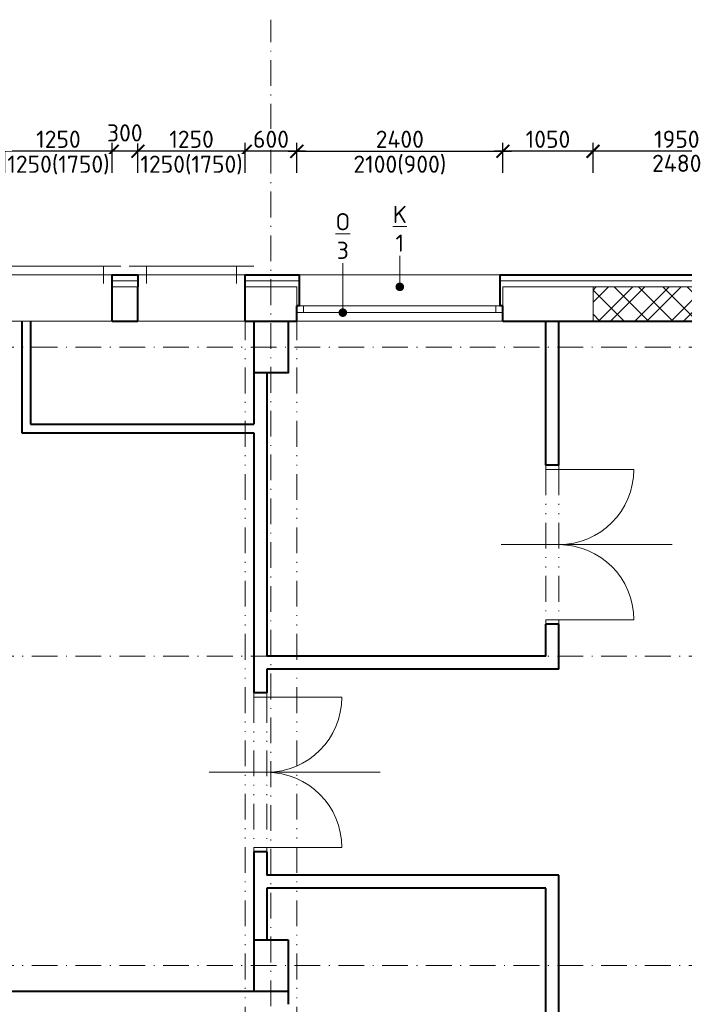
# Model space of a CAD drawing. Header units: metres. Extents: x -115250 to 1551995, y -140807 to 374743.
# Tile 126 of 205: x 45721 to 53460, y 152231 to 163691. Entities that reach past the tile are written whole.
import ezdxf
from ezdxf import colors
from ezdxf.entities.mleader import LeaderData, LeaderLine
from ezdxf.math import Vec2, Vec3

# ---------------------------------------------------------------- set-up
doc = ezdxf.new("R2010")
doc.units = ezdxf.units.M
doc.header["$LTSCALE"] = 100
doc.header["$PDMODE"] = 3
doc.header["$PDSIZE"] = 150
doc.linetypes.add('0102aČERCHOVANÁ', pattern=[5.1, 3, -1, 0.1, -1])
doc.linetypes.add('0103aDVOJČERCHOVANÁ', pattern=[6.2, 3, -1, 0.1, -1, 0.1, -1])
doc.layers.get('Defpoints').update_dxf_attribs({"lineweight": 9})
for name, color, linetype, lineweight in [('010-izolace EPS', 12, '0109IZOLACEEPS', 9), ('010-kota', 3, 'Continuous', 9), ('010-okno', 10, 'Continuous', 15), ('010-okno bublina', 12, 'Continuous', 9), ('010-popis', 16, 'Continuous', 9), ('010-tenka', 10, 'Continuous', 15), ('010-tlusta', 10, 'Continuous', 40), ('012-klempirske popis', 16, 'Continuous', 9), ('910-dvere', 7, 'Continuous', 15), ('910-osa', 8, '0102aČERCHOVANÁ', 9), ('910-tenka', 4, 'Continuous', 15), ('910-tenka nad', 4, '0103aDVOJČERCHOVANÁ', 15), ('910-tlusta', 6, 'Continuous', 40)]:
    doc.layers.add(name, color=color, linetype=linetype, lineweight=lineweight)
doc.styles.add('ISOCPEUR', font='isocpeur.ttf')
doc.linetypes.add('0109IZOLACEEPS', pattern='A,1e-05,[2,atsunami.shx,S=0.4871,R=0,X=0,Y=0],-0.9742,[2,atsunami.shx,S=0.4871,R=180,X=0,Y=0],-1e-05', length=0.97422)
doc.dimstyles.new('TSUNAMI_100', dxfattribs={"dimscale": 100, "dimtxt": 2, "dimasz": 1.5, "dimexe": 1, "dimexo": 2, "dimgap": 0.4, "dimtad": 1, "dimdec": 0, "dimrnd": 5, "dimzin": 0, "dimtxsty": 'ISOCPEUR', "dimblk1": 'ARCHTICK', "dimblk2": 'ARCHTICK', "dimsah": 1, "dimcen": 0.09, "dimdle": 1, "dimclrd": 256, "dimclre": 256, "dimclrt": 256, "dimadec": 0, "dimazin": 0, "dimtfac": 1, "dimtdec": 0, "dimtix": 1, "dimtmove": 1, "dimatfit": 3, "dimfxlon": 1, "dimtfill": 1, "dimtolj": 1, "dimtzin": 0, "dimarcsym": 0})

# ---------------------------------------------------------------- blocks, each defined once
blk = doc.blocks.new('_ARCHTICK')
at = {"color": 0, "linetype": 'ByBlock', "const_width": 0.15}
blk.add_lwpolyline([(-0.5, -0.5), (0.5, 0.5)], dxfattribs=at)
blk = doc.blocks.new('*D628')
at = {"layer": '010-kota', "lineweight": -2, "transparency": 16777216}
for p, q in [((48847, 162159), (51447, 162159)), ((48947, 161909), (48947, 162259)), ((51347, 161909), (51347, 162259))]:
    blk.add_line(p, q, dxfattribs=at)
at = {"layer": 'Defpoints', "color": 0, "transparency": 16777216}
for p in [(51347, 162159), (48947, 160581), (51347, 160581)]:
    blk.add_point(p, dxfattribs=at)
at = {"layer": '010-kota', "lineweight": -2, "transparency": 16777216, "xscale": 150, "yscale": 150, "zscale": 150, "rotation": 180}
blk.add_blockref('_ARCHTICK', (48947, 162159), dxfattribs=at)
at = {"layer": '010-kota', "lineweight": -2, "transparency": 16777216, "xscale": 150, "yscale": 150, "zscale": 150}
blk.add_blockref('_ARCHTICK', (51347, 162159), dxfattribs=at)
at = {"layer": '010-kota', "transparency": 16777216, "insert": (50147, 162299), "char_height": 200, "attachment_point": 5, "style": 'ISOCPEUR', "bg_fill": 3, "box_fill_scale": 1.1, "bg_fill_color": 256, "bg_fill_true_color": 13158600, "bg_fill_transparency": 0}
blk.add_mtext('\\A1;2400', dxfattribs=at)
at = {"layer": '010-kota', "transparency": 16777216, "insert": (50147, 161999), "char_height": 200, "attachment_point": 5, "style": 'ISOCPEUR', "bg_fill": 3, "box_fill_scale": 1.1, "bg_fill_color": 256, "bg_fill_true_color": 13158600, "bg_fill_transparency": 0}
blk.add_mtext('\\A1;2100(900)', dxfattribs=at)
blk = doc.blocks.new('*D670')
at = {"layer": '010-kota', "lineweight": -2, "transparency": 16777216}
for p, q in [((54447, 162159), (52297, 162159)), ((52397, 161909), (52397, 162259)), ((54347, 161909), (54347, 162259))]:
    blk.add_line(p, q, dxfattribs=at)
at = {"layer": 'Defpoints', "color": 0, "transparency": 16777216}
for p in [(52397, 162159), (52397, 160581), (54347, 160581)]:
    blk.add_point(p, dxfattribs=at)
at = {"layer": '010-kota', "lineweight": -2, "transparency": 16777216, "xscale": 150, "yscale": 150, "zscale": 150, "rotation": 180}
blk.add_blockref('_ARCHTICK', (52397, 162159), dxfattribs=at)
at = {"layer": '010-kota', "lineweight": -2, "transparency": 16777216, "xscale": 150, "yscale": 150, "zscale": 150}
blk.add_blockref('_ARCHTICK', (54347, 162159), dxfattribs=at)
at = {"layer": '010-kota', "transparency": 16777216, "insert": (53372, 162299), "char_height": 200, "attachment_point": 5, "style": 'ISOCPEUR', "bg_fill": 3, "box_fill_scale": 1.1, "bg_fill_color": 256, "bg_fill_true_color": 13158600, "bg_fill_transparency": 0}
blk.add_mtext('\\A1;1950', dxfattribs=at)
at = {"layer": '010-kota', "transparency": 16777216, "insert": (53372, 162019), "char_height": 200, "attachment_point": 5, "style": 'ISOCPEUR', "bg_fill": 3, "box_fill_scale": 1.1, "bg_fill_color": 256, "bg_fill_true_color": 13158600, "bg_fill_transparency": 0}
blk.add_mtext('\\A1;2480', dxfattribs=at)
blk = doc.blocks.new('*D671')
at = {"layer": '010-kota', "lineweight": -2, "transparency": 16777216}
for p, q in [((52497, 162159), (51247, 162159)), ((51347, 161909), (51347, 162259)), ((52397, 161909), (52397, 162259))]:
    blk.add_line(p, q, dxfattribs=at)
at = {"layer": 'Defpoints', "color": 0, "transparency": 16777216}
for p in [(51347, 162159), (51347, 160581), (52397, 160581)]:
    blk.add_point(p, dxfattribs=at)
at = {"layer": '010-kota', "lineweight": -2, "transparency": 16777216, "xscale": 150, "yscale": 150, "zscale": 150, "rotation": 180}
blk.add_blockref('_ARCHTICK', (51347, 162159), dxfattribs=at)
at = {"layer": '010-kota', "lineweight": -2, "transparency": 16777216, "xscale": 150, "yscale": 150, "zscale": 150}
blk.add_blockref('_ARCHTICK', (52397, 162159), dxfattribs=at)
at = {"layer": '010-kota', "transparency": 16777216, "insert": (51872, 162299), "char_height": 200, "attachment_point": 5, "style": 'ISOCPEUR', "bg_fill": 3, "box_fill_scale": 1.1, "bg_fill_color": 256, "bg_fill_true_color": 13158600, "bg_fill_transparency": 0}
blk.add_mtext('\\A1;1050', dxfattribs=at)
blk = doc.blocks.new('*D672')
at = {"layer": '010-kota', "lineweight": -2, "transparency": 16777216}
for p, q in [((49047, 162159), (48247, 162159)), ((48347, 161909), (48347, 162259)), ((48947, 161909), (48947, 162259))]:
    blk.add_line(p, q, dxfattribs=at)
at = {"layer": 'Defpoints', "color": 0, "transparency": 16777216}
for p in [(48347, 160581), (48947, 160581)]:
    blk.add_point(p, dxfattribs=at)
at = {"layer": '010-kota', "lineweight": -2, "transparency": 16777216, "xscale": 150, "yscale": 150, "zscale": 150, "rotation": 180}
blk.add_blockref('_ARCHTICK', (48347, 162159), dxfattribs=at)
at = {"layer": '010-kota', "lineweight": -2, "transparency": 16777216, "xscale": 150, "yscale": 150, "zscale": 150}
blk.add_blockref('_ARCHTICK', (48947, 162159), dxfattribs=at)
at = {"layer": '010-kota', "transparency": 16777216, "insert": (48647, 162299), "char_height": 200, "attachment_point": 5, "style": 'ISOCPEUR', "bg_fill": 3, "box_fill_scale": 1.1, "bg_fill_color": 256, "bg_fill_true_color": 13158600, "bg_fill_transparency": 0}
blk.add_mtext('\\A1;600', dxfattribs=at)
at = {"layer": 'Defpoints', "color": 0, "transparency": 16777216}
blk.add_point((48347, 162159), dxfattribs=at)
blk = doc.blocks.new('*D673')
at = {"layer": '010-kota', "lineweight": -2, "transparency": 16777216}
for p, q in [((48447, 162159), (46997, 162159)), ((47097, 161909), (47097, 162259)), ((48347, 161909), (48347, 162259))]:
    blk.add_line(p, q, dxfattribs=at)
at = {"layer": 'Defpoints', "color": 0, "transparency": 16777216}
for p in [(47097, 160581), (48347, 160581)]:
    blk.add_point(p, dxfattribs=at)
at = {"layer": '010-kota', "lineweight": -2, "transparency": 16777216, "xscale": 150, "yscale": 150, "zscale": 150, "rotation": 180}
blk.add_blockref('_ARCHTICK', (47097, 162159), dxfattribs=at)
at = {"layer": '010-kota', "lineweight": -2, "transparency": 16777216, "xscale": 150, "yscale": 150, "zscale": 150}
blk.add_blockref('_ARCHTICK', (48347, 162159), dxfattribs=at)
at = {"layer": '010-kota', "transparency": 16777216, "insert": (47722, 162299), "char_height": 200, "attachment_point": 5, "style": 'ISOCPEUR', "bg_fill": 3, "box_fill_scale": 1.1, "bg_fill_color": 256, "bg_fill_true_color": 13158600, "bg_fill_transparency": 0}
blk.add_mtext('\\A1;1250', dxfattribs=at)
at = {"layer": '010-kota', "transparency": 16777216, "insert": (47722, 161999), "char_height": 200, "attachment_point": 5, "style": 'ISOCPEUR', "bg_fill": 3, "box_fill_scale": 1.1, "bg_fill_color": 256, "bg_fill_true_color": 13158600, "bg_fill_transparency": 0}
blk.add_mtext('\\A1;1250(1750)', dxfattribs=at)
at = {"layer": 'Defpoints', "color": 0, "transparency": 16777216}
blk.add_point((47097, 162159), dxfattribs=at)
blk = doc.blocks.new('*D674')
at = {"layer": '010-kota', "lineweight": -2, "transparency": 16777216}
for p, q in [((47197, 162159), (46697, 162159)), ((46797, 161909), (46797, 162259)), ((47097, 161909), (47097, 162259))]:
    blk.add_line(p, q, dxfattribs=at)
at = {"layer": 'Defpoints', "color": 0, "transparency": 16777216}
for p in [(46797, 162159), (46797, 160581), (47097, 160581)]:
    blk.add_point(p, dxfattribs=at)
at = {"layer": '010-kota', "transparency": 16777216, "insert": (46945, 162373), "char_height": 200, "attachment_point": 5, "style": 'ISOCPEUR', "bg_fill": 3, "box_fill_scale": 1.1, "bg_fill_color": 256, "bg_fill_true_color": 13158600, "bg_fill_transparency": 0}
blk.add_mtext('\\A1;300', dxfattribs=at)
at = {"layer": '010-kota', "lineweight": -2, "transparency": 16777216, "xscale": 150, "yscale": 150, "zscale": 150, "rotation": 180}
blk.add_blockref('_ARCHTICK', (46797, 162159), dxfattribs=at)
at = {"layer": '010-kota', "lineweight": -2, "transparency": 16777216, "xscale": 150, "yscale": 150, "zscale": 150}
blk.add_blockref('_ARCHTICK', (47097, 162159), dxfattribs=at)
blk = doc.blocks.new('*D675')
at = {"layer": '010-kota', "lineweight": -2, "transparency": 16777216}
for p, q in [((46897, 162159), (45447, 162159)), ((45547, 161909), (45547, 162259)), ((46797, 161909), (46797, 162259))]:
    blk.add_line(p, q, dxfattribs=at)
at = {"layer": 'Defpoints', "color": 0, "transparency": 16777216}
for p in [(45547, 160581), (46797, 160581)]:
    blk.add_point(p, dxfattribs=at)
at = {"layer": '010-kota', "lineweight": -2, "transparency": 16777216, "xscale": 150, "yscale": 150, "zscale": 150, "rotation": 180}
blk.add_blockref('_ARCHTICK', (45547, 162159), dxfattribs=at)
at = {"layer": '010-kota', "lineweight": -2, "transparency": 16777216, "xscale": 150, "yscale": 150, "zscale": 150}
blk.add_blockref('_ARCHTICK', (46797, 162159), dxfattribs=at)
at = {"layer": '010-kota', "transparency": 16777216, "insert": (46172, 162299), "char_height": 200, "attachment_point": 5, "style": 'ISOCPEUR', "bg_fill": 3, "box_fill_scale": 1.1, "bg_fill_color": 256, "bg_fill_true_color": 13158600, "bg_fill_transparency": 0}
blk.add_mtext('\\A1;1250', dxfattribs=at)
at = {"layer": '010-kota', "transparency": 16777216, "insert": (46172, 161999), "char_height": 200, "attachment_point": 5, "style": 'ISOCPEUR', "bg_fill": 3, "box_fill_scale": 1.1, "bg_fill_color": 256, "bg_fill_true_color": 13158600, "bg_fill_transparency": 0}
blk.add_mtext('\\A1;1250(1750)', dxfattribs=at)
at = {"layer": 'Defpoints', "color": 0, "transparency": 16777216}
blk.add_point((45547, 162159), dxfattribs=at)
blk = doc.blocks.new('_Dot')
at = {"color": 0, "linetype": 'ByBlock', "lineweight": -2}
blk.add_line((-0.5, 0), (-1, 0), dxfattribs=at)
at = {"color": 0, "linetype": 'ByBlock', "const_width": 0.5}
blk.add_lwpolyline([(-0.25, 0, 1), (0.25, 0, 1)], format="xyb", close=True, dxfattribs=at)

msp = doc.modelspace()

# ---------------------------------------------------------------- linework, layer by layer
at = {"layer": '010-okno'}
for p, q in [((48946.7, 160361.2), (51346.7, 160361.2)), ((49026.7, 160361.2), (49026.7, 160281.2)), ((51266.7, 160361.2), (51266.7, 160281.2)), ((48946.7, 160281.2), (51346.7, 160281.2))]:
    msp.add_line(p, q, dxfattribs=at)
at = {"layer": '010-tlusta'}
msp.add_line((52397, 160181.2), (54347, 160181.2), dxfattribs=at)
at = {"layer": '910-dvere'}
for p, q in [((51847, 158456.2), (51847, 158506.2)), ((51997, 158506.2), (51997, 158456.2)), ((52872, 158456.2), (51847, 158456.2)), ((53317.9, 157581.2), (51326.5, 157581.2)), ((52872, 156706.2), (51847, 156706.2)), ((51847, 156706.2), (51847, 156656.2)), ((51997, 156706.2), (51997, 156656.2)), ((48447, 155806.2), (48447, 155856.2)), ((48597, 155856.2), (48597, 155806.2)), ((49472, 155806.2), (48447, 155806.2)), ((49917.9, 154931.2), (47926.5, 154931.2)), ((49472, 154056.2), (48447, 154056.2)), ((48447, 154056.2), (48447, 154006.2)), ((48597, 154056.2), (48597, 154006.2))]:
    msp.add_line(p, q, dxfattribs=at)
for centre, start, end in [((51997, 158456.2), 270, 0), ((51997, 156706.2), 0, 90), ((48597, 155806.2), 270, 0), ((48597, 154056.2), 0, 90)]:
    msp.add_arc(centre, 875, start, end, dxfattribs=at)
at = {"layer": '910-osa'}
for p, q in [((48647, 142009.5), (48647, 163690.5)), ((40251.5, 159881.2), (114312.1, 159881.2)), ((40251.5, 156281.2), (114312.1, 156281.2)), ((40251.5, 152681.2), (114312.1, 152681.2))]:
    msp.add_line(p, q, dxfattribs=at)
at = {"layer": '910-tenka'}
for p, q in [((46797, 160581.2), (47097, 160581.2)), ((48347, 160581.2), (48947, 160581.2)), ((51347, 160581.2), (52397, 160581.2)), ((52397, 160181.2), (52397, 160581.2)), ((45547, 160181.2), (46797, 160181.2)), ((47097, 160181.2), (48347, 160181.2)), ((48947, 160181.2), (51347, 160181.2))]:
    msp.add_line(p, q, dxfattribs=at)
at = {"layer": '910-tenka nad', "linetype": '0103aDVOJČERCHOVANÁ'}
for p, q in [((48347, 145081.2), (48347, 160181.2)), ((48947, 145081.2), (48947, 160181.2)), ((51847, 158456.2), (51847, 156706.2)), ((51997, 158456.2), (51997, 156706.2)), ((48447, 155806.2), (48447, 154056.2)), ((48597, 155806.2), (48597, 154056.2))]:
    msp.add_line(p, q, dxfattribs=at)
at = {"layer": '910-tlusta'}
for p, q in [((46797, 160181.2), (46797, 160581.2)), ((47097, 160181.2), (47097, 160581.2)), ((48347, 160181.2), (48347, 160581.2)), ((48947, 160181.2), (48947, 160361.2)), ((51347, 160181.2), (51347, 160361.2)), ((45747, 160181.2), (45747, 158881.2)), ((45847, 160181.2), (45847, 158981.2)), ((46797, 160181.2), (47097, 160181.2)), ((48347, 160181.2), (48947, 160181.2)), ((48447, 160181.2), (48447, 158981.2)), ((51347, 160181.2), (52397, 160181.2)), ((51847, 158506.2), (51847, 160181.2)), ((51997, 158506.2), (51997, 160181.2)), ((48597, 159581.2), (48597, 156281.2)), ((45847, 158981.2), (48447, 158981.2)), ((45747, 158881.2), (48447, 158881.2)), ((48447, 158881.2), (48447, 155856.2)), ((51997, 158506.2), (51847, 158506.2)), ((51847, 156282.4), (51847, 156656.2)), ((51997, 156656.2), (51847, 156656.2)), ((51997, 156132.4), (51997, 156656.2)), ((51847, 156282.4), (48597, 156282.4)), ((48597, 156132.4), (48597, 155856.2)), ((51997, 156132.4), (48597, 156132.4)), ((48597, 155856.2), (48447, 155856.2)), ((48447, 154006.2), (48447, 152381.2)), ((48597, 154006.2), (48447, 154006.2)), ((48597, 154006.2), (48597, 153732.4)), ((51997, 153732.4), (48597, 153732.4)), ((51997, 152015.4), (51997, 153732.4)), ((48597, 153582.4), (48597, 152981.2)), ((51847, 153582.4), (48597, 153582.4)), ((51847, 152015.4), (51847, 153582.4)), ((48847, 152981.2), (48847, 152231.2)), ((48847, 152381.2), (42447, 152381.2))]:
    msp.add_line(p, q, dxfattribs=at)
for points in [[(48847, 160181.2), (48847, 159581.2), (48447, 159581.2)], [(48447, 152981.2), (48847, 152981.2)]]:
    msp.add_lwpolyline(points, dxfattribs=at)

# ---------------------------------------------------------------- next in the draw order: dimensions: what is measured, and where the dimension line sits
at = {"layer": '010-kota'}
for base, p1, p2, text, picture, middle in [((51347, 162159.3), (48947, 160581.2), (51347, 160581.2), '<>\\X2100(900)', '*D628', (50147, 162159.3)), ((52397, 162159.3), (54347, 160581.2), (52397, 160581.2), '<>\\X2480', '*D670', (53372, 162159.3))]:
    dim = msp.add_linear_dim(base=base, p1=p1, p2=p2, text=text, dimstyle='TSUNAMI_100', dxfattribs=at)
    dim.commit()
    dim.dimension.update_dxf_attribs({"geometry": picture, "text_midpoint": middle})

# ---------------------------------------------------------------- next in the draw order: dimensions: what is measured, and where the dimension line sits
for base, p1, p2, picture, middle in [((48347, 162159.3), (48947, 160581.2), (48347, 160581.2), '*D672', (48647, 162299.3)), ((51347, 162159.3), (52397, 160581.2), (51347, 160581.2), '*D671', (51872, 162299.3))]:
    dim = msp.add_linear_dim(base=base, p1=p1, p2=p2, dimstyle='TSUNAMI_100', dxfattribs=at)
    dim.commit()
    dim.dimension.update_dxf_attribs({"geometry": picture, "text_midpoint": middle})

# ---------------------------------------------------------------- next in the draw order: leaders
at = {"layer": '010-okno bublina'}
ml = msp.add_multileader_mtext('Standard', dxfattribs=at)
ml.set_content('{\\LO\\P}3', color=256, style='ISOCPEUR')
ml.set_leader_properties(color=256, linetype='ByLayer', lineweight=-1)
ml.set_arrow_properties(name='DOT')
ml.build(insert=Vec2(0, 0))
ml.multileader.update_dxf_attribs({"has_text_frame": 1, "text_attachment_direction": 1, "text_left_attachment_type": 2, "text_right_attachment_type": 2, "dogleg_length": 0.0018, "arrow_head_size": 100, "scale": 200})
ctx = ml.context
ctx.base_point, ctx.scale, ctx.char_height, ctx.arrow_head_size, ctx.landing_gap_size, ctx.plane_origin = Vec3(49483.4, 160856.1), 200, 200, 100, 50, Vec3(51916.8, 159881.4)
ctx.left_attachment, ctx.right_attachment, ctx.text_align_type = 2, 2, 1
notes = []
notes.append((ctx, [(0, (1, 1, 0), (49483.4, 160856.1), (1, 0), 0, [(0, [(49483.4, 160281.2)], 0, [])])]))
ctx.mtext.insert, ctx.mtext.alignment, ctx.mtext.flow_direction = Vec3(49483.4, 161439.4), 2, 5
at = {"layer": '012-klempirske popis'}
ml = msp.add_multileader_mtext('Standard', dxfattribs=at)
ml.set_content('{\\LK\\P}1', color=256, style='ISOCPEUR')
ml.set_leader_properties(color=256, linetype='ByLayer', lineweight=-1)
ml.set_arrow_properties(name='DOT')
ml.build(insert=Vec2(0, 0))
ml.multileader.update_dxf_attribs({"has_text_frame": 1, "text_attachment_direction": 1, "text_left_attachment_type": 2, "text_right_attachment_type": 2, "dogleg_length": 0.0018, "arrow_head_size": 100, "scale": 200})
ctx = ml.context
ctx.base_point, ctx.scale, ctx.char_height, ctx.arrow_head_size, ctx.landing_gap_size, ctx.plane_origin = Vec3(50146.7, 160940.5), 200, 200, 100, 50, Vec3(52580.2, 159781.4)
ctx.left_attachment, ctx.right_attachment, ctx.text_align_type = 2, 2, 1
notes.append((ctx, [(0, (1, 1, 0), (50146.7, 160940.5), (1, 0), 0, [(0, [(50146.7, 160581.2)], 0, [])])]))
ctx.mtext.insert, ctx.mtext.alignment, ctx.mtext.flow_direction = Vec3(50146.7, 161523.9), 2, 5
for ctx, leaders in notes:
    for number, flags, end, landing, length, lines in leaders:
        leader = LeaderData()
        leader.index, (leader.has_last_leader_line, leader.has_dogleg_vector, leader.attachment_direction) = number, flags
        leader.last_leader_point, leader.dogleg_vector, leader.dogleg_length = Vec3(end), Vec3(landing), length
        for number, points, colour, breaks in lines:
            line = LeaderLine()
            line.index, line.vertices, line.color, line.breaks = number, Vec3.list(points), colors.encode_raw_color(colour), breaks
            leader.lines.append(line)
        ctx.leaders.append(leader)

# ---------------------------------------------------------------- next in the draw order: hatches: boundary and pattern name
at = {"layer": '010-popis', "transparency": 33554687}
h = msp.add_hatch(dxfattribs=at)
h.set_pattern_fill('ZDIVO-STR_PEV', color=256, scale=100)
h.set_pattern_definition([(45, (-35849.4, 86721.94), (-212.132, 212.132), []), (45, (-35707.97, 86721.94), (-212.132, 212.132), []), (135, (-35849.4, 86721.94), (-141.42136, -141.42136), [])])
h.paths.add_polyline_path([(52397.3, 160581.2), (54347, 160581.2), (54347, 160181.2), (52397.3, 160181.2)])

# ---------------------------------------------------------------- next in the draw order: linework, layer by layer
at = {"layer": '010-izolace EPS', "ltscale": 1.4}
msp.add_line((51316.7, 160651.2), (54977, 160651.2), dxfattribs=at)
at = {"layer": '010-tenka'}
for p, q in [((48977, 160721.2), (51316.7, 160721.2)), ((52397, 160581.2), (54347, 160581.2))]:
    msp.add_line(p, q, dxfattribs=at)
at = {"layer": '010-tlusta'}
msp.add_lwpolyline([(51347, 160361.2), (51316.7, 160361.2), (51316.7, 160581.2), (51316.7, 160721.2), (54947, 160721.2), (54977, 160721.2), (54977, 160361.2), (54947, 160361.2)], dxfattribs=at)
at = {"layer": '910-tenka'}
for p, q in [((48947, 160581.2), (48946.7, 160361.2)), ((51347, 160581.2), (51347, 160361.2))]:
    msp.add_line(p, q, dxfattribs=at)

# ---------------------------------------------------------------- next in the draw order: dimensions: what is measured, and where the dimension line sits
at = {"layer": '010-kota'}
dim = msp.add_linear_dim(base=(47097, 162159.3), p1=(48347, 160581.2), p2=(47097, 160581.2), text='<>\\X1250(1750)', dimstyle='TSUNAMI_100', dxfattribs=at)
dim.commit()
dim.dimension.update_dxf_attribs({"geometry": '*D673', "text_midpoint": (47722, 162159.3)})

# ---------------------------------------------------------------- next in the draw order: linework, layer by layer
at = {"layer": '010-izolace EPS', "ltscale": 1.4}
msp.add_line((48347, 160651.2), (48977, 160651.2), dxfattribs=at)
at = {"layer": '010-tenka'}
msp.add_line((48247, 160821.2), (48247, 160621.2), dxfattribs=at)
at = {"layer": '010-tlusta'}
msp.add_lwpolyline([(48347, 160581.2), (48347, 160721.2), (48947, 160721.2), (48977, 160721.2), (48977, 160361.2), (48946.7, 160361.2)], dxfattribs=at)

# ---------------------------------------------------------------- next in the draw order: dimensions: what is measured, and where the dimension line sits
at = {"layer": '010-kota'}
dim = msp.add_linear_dim(base=(46797, 162159.3), p1=(47097, 160581.2), p2=(46797, 160581.2), dimstyle='TSUNAMI_100', override={"dimtmove": 2}, dxfattribs=at)
dim.commit()
dim.dimension.update_dxf_attribs({"geometry": '*D674', "text_midpoint": (46944.9, 162373.5), "dimtype": 160})

# ---------------------------------------------------------------- next in the draw order: linework, layer by layer
at = {"layer": '010-tenka'}
for p, q in [((46997, 160821.2), (48447, 160821.2)), ((47197, 160821.2), (47197, 160621.2)), ((47097, 160721.2), (48347, 160721.2))]:
    msp.add_line(p, q, dxfattribs=at)

# ---------------------------------------------------------------- next in the draw order: dimensions: what is measured, and where the dimension line sits
at = {"layer": '010-kota'}
dim = msp.add_linear_dim(base=(45547, 162159.3), p1=(46797, 160581.2), p2=(45547, 160581.2), text='<>\\X1250(1750)', dimstyle='TSUNAMI_100', dxfattribs=at)
dim.commit()
dim.dimension.update_dxf_attribs({"geometry": '*D675', "text_midpoint": (46172, 162159.3)})

# ---------------------------------------------------------------- next in the draw order: linework, layer by layer
at = {"layer": '010-izolace EPS', "ltscale": 1.4}
msp.add_line((46797, 160651.2), (47097, 160651.2), dxfattribs=at)
at = {"layer": '010-tenka'}
for p, q in [((45447, 160821.2), (46897, 160821.2)), ((46697, 160821.2), (46697, 160621.2)), ((45547, 160721.2), (46797, 160721.2))]:
    msp.add_line(p, q, dxfattribs=at)
at = {"layer": '010-tlusta'}
msp.add_lwpolyline([(46797, 160581.2), (46797, 160721.2), (47097, 160721.2), (47097, 160581.2)], dxfattribs=at)

doc.saveas('drawing.dxf')
